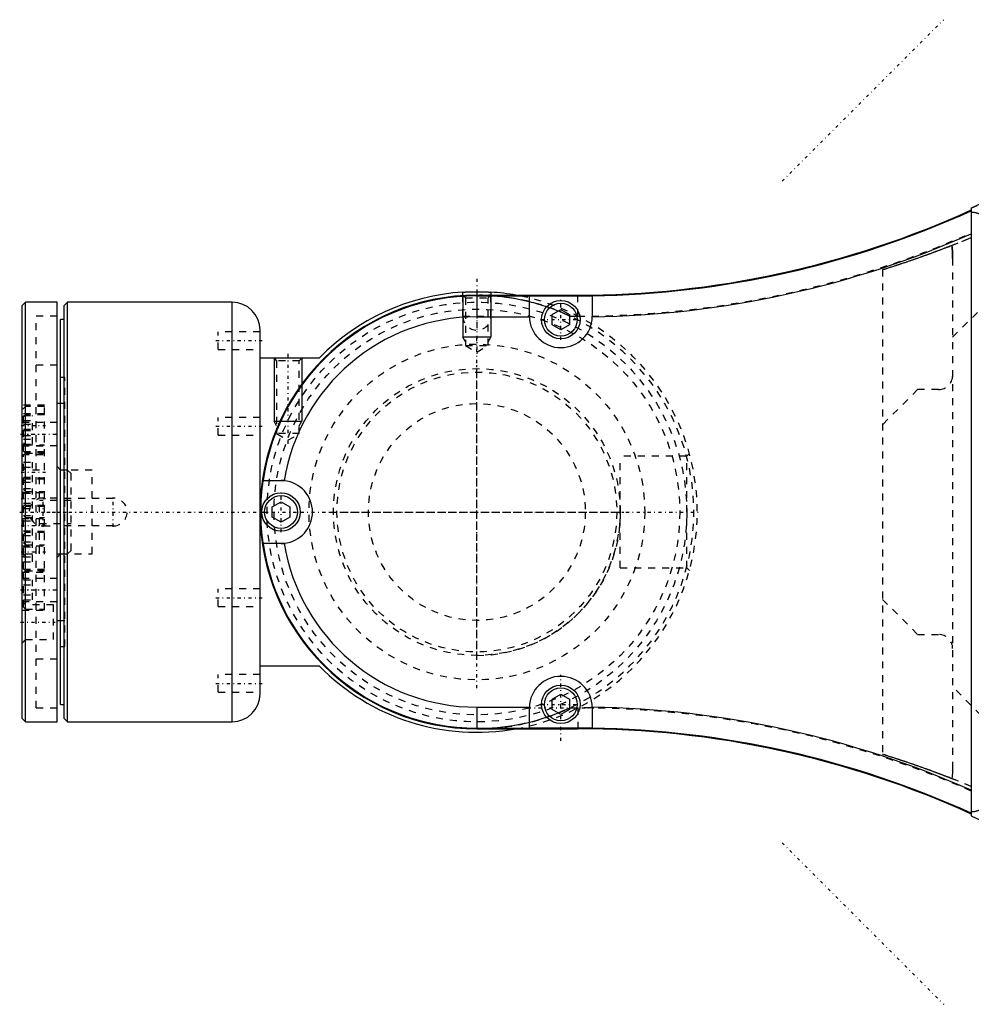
# Model space of a CAD drawing. Extents: x -415 to 202, y -1 to 644.
# Tile 3 of 6: x -415 to -279, y 500 to 640. Entities that reach past the tile are written whole.
import ezdxf

# ---------------------------------------------------------------- set-up
doc = ezdxf.new("R2010")
doc.units = 0
doc.linetypes.add('CENTER', pattern=[1.5, 0.45, -0.5, 0.05, -0.5])
doc.linetypes.add('DASHED', pattern=[2, 1, -1])
for name, color, linetype in [('AM_0', 7, 'CONTINUOUS'), ('AM_10', 7, 'CONTINUOUS'), ('AM_3', 7, 'DASHED'), ('AM_7', 7, 'CENTER')]:
    doc.layers.add(name, color=color, linetype=linetype)

msp = doc.modelspace()

# ---------------------------------------------------------------- linework, layer by layer
at = {"layer": 'AM_0', "color": 7, "linetype": 'CONTINUOUS'}
for p, q in [((-278, 614.06), (-279.33, 613.44)), ((-279.33, 613.44), (-279.33, 526.56)), ((-352, 600.94), (-352, 601.44)), ((-348, 601.44), (-348, 601)), ((-414.5, 600), (-415, 599.5)), ((-410, 600), (-414.5, 600)), ((-414.5, 540), (-414.5, 600)), ((-410, 540), (-410, 600)), ((-408.5, 600), (-409, 599.5)), ((-385, 600), (-408.5, 600)), ((-408.5, 540), (-408.5, 600)), ((-385, 540), (-385, 600)), ((-350, 601), (-350, 597.9)), ((-350, 601), (-335.57, 601)), ((-350, 600.9), (-342.5, 600.9)), ((-342.5, 597.9), (-342.5, 600.91)), ((-342.5, 600.91), (-335.57, 600.91)), ((-335.57, 600.91), (-335.57, 601)), ((-333.5, 600.92), (-333.5, 597.92)), ((-415, 540.5), (-415, 599.5)), ((-409, 540.5), (-409, 599.5)), ((-339.25, 598.22), (-338, 598.94)), ((-338, 598.94), (-336.75, 598.22)), ((-409, 597.5), (-409.5, 597.5)), ((-409.5, 542.5), (-409.5, 597.5)), ((-350, 597.9), (-342.5, 597.9)), ((-339.25, 596.78), (-339.25, 598.22)), ((-336.75, 598.22), (-336.75, 596.78)), ((-381, 544), (-381, 596)), ((-338, 596.06), (-339.25, 596.78)), ((-336.75, 596.78), (-338, 596.06)), ((-372.54, 592), (-381, 592)), ((-409.5, 585.5), (-410, 585.5)), ((-380.58, 574.5), (-378, 574.5)), ((-379.25, 570.72), (-378, 571.44)), ((-379.25, 569.28), (-379.25, 570.72)), ((-378, 571.44), (-376.75, 570.72)), ((-376.75, 570.72), (-376.75, 569.28)), ((-378, 568.56), (-379.25, 569.28)), ((-376.75, 569.28), (-378, 568.56)), ((-378, 565.5), (-380.58, 565.5)), ((-410, 563.5), (-409.5, 564)), ((-410, 554.5), (-409.5, 554.5)), ((-381, 548), (-372.54, 548)), ((-339.25, 543.22), (-338, 543.94)), ((-338, 543.94), (-336.75, 543.22)), ((-409.5, 542.5), (-409, 542.5)), ((-350, 542.1), (-350, 539)), ((-350, 542.1), (-342.5, 542.1)), ((-342.5, 539.09), (-342.5, 542.1)), ((-339.25, 541.78), (-339.25, 543.22)), ((-336.75, 543.22), (-336.75, 541.78)), ((-333.5, 542.08), (-333.5, 539.08)), ((-338, 541.06), (-339.25, 541.78)), ((-336.75, 541.78), (-338, 541.06)), ((-415, 540.5), (-414.5, 540)), ((-414.5, 540), (-410, 540)), ((-409, 540.5), (-408.5, 540)), ((-408.5, 540), (-385, 540)), ((-350, 539.1), (-342.5, 539.1)), ((-350, 539), (-335.57, 539)), ((-335.57, 539.09), (-342.5, 539.09)), ((-335.57, 539), (-335.57, 539.09)), ((-279.33, 526.56), (-278, 525.94))]:
    msp.add_line(p, q, dxfattribs=at)
for points in [[(-279.33, 612.89, 0), (-279.29, 612.89, 0), (-279.21, 612.89, 0), (-279.13, 612.88, 0), (-279.1, 612.88, 0), (-279.06, 612.87, 0), (-278.98, 612.86, 0), (-278.9, 612.85, 0), (-278.82, 612.84, 0), (-278.75, 612.82, 0), (-278.67, 612.8, 0), (-278.63, 612.79, 0), (-278.6, 612.78, 0), (-278.52, 612.76, 0), (-278.45, 612.73, 0), (-278.38, 612.7, 0), (-278.31, 612.67, 0), (-278.24, 612.64, 0), (-278.2, 612.63, 0), (-278.17, 612.61, 0), (-278.1, 612.58, 0), (-278.03, 612.54, 0), (-278, 612.52, 0)], [(-352, 601.44, 0), (-352, 601.44, 0), (-352, 601.44, 0), (-352, 601.44, 0), (-351.99, 601.44, 0), (-351.99, 601.44, 0), (-351.98, 601.44, 0), (-351.98, 601.44, 0), (-351.97, 601.44, 0), (-351.95, 601.44, 0), (-351.94, 601.44, 0), (-351.93, 601.44, 0), (-351.93, 601.44, 0), (-351.91, 601.44, 0), (-351.89, 601.44, 0), (-351.87, 601.44, 0), (-351.85, 601.45, 0), (-351.82, 601.45, 0), (-351.81, 601.45, 0), (-351.8, 601.45, 0), (-351.77, 601.45, 0), (-351.74, 601.45, 0), (-351.73, 601.45, 0), (-351.71, 601.45, 0), (-351.68, 601.45, 0), (-351.65, 601.46, 0), (-351.63, 601.46, 0), (-351.62, 601.46, 0), (-351.58, 601.46, 0), (-351.55, 601.46, 0), (-351.51, 601.46, 0), (-351.47, 601.47, 0), (-351.43, 601.47, 0), (-351.41, 601.47, 0), (-351.39, 601.47, 0), (-351.35, 601.47, 0), (-351.31, 601.47, 0), (-351.27, 601.47, 0), (-351.22, 601.48, 0), (-351.18, 601.48, 0), (-351.15, 601.48, 0), (-351.13, 601.48, 0), (-351.08, 601.48, 0), (-351.03, 601.48, 0), (-350.98, 601.48, 0), (-350.93, 601.49, 0), (-350.87, 601.49, 0), (-350.85, 601.49, 0), (-350.82, 601.49, 0), (-350.77, 601.49, 0), (-350.71, 601.49, 0), (-350.65, 601.49, 0), (-350.6, 601.49, 0), (-350.54, 601.5, 0), (-350.51, 601.5, 0), (-350.48, 601.5, 0), (-350.43, 601.5, 0), (-350.37, 601.5, 0), (-350.31, 601.5, 0), (-350.26, 601.5, 0), (-350.2, 601.5, 0), (-350.17, 601.5, 0), (-350.14, 601.5, 0), (-350.08, 601.5, 0), (-350.03, 601.5, 0), (-350, 601.5, 0), (-349.97, 601.5, 0), (-349.92, 601.5, 0), (-349.86, 601.5, 0), (-349.83, 601.5, 0), (-349.8, 601.5, 0), (-349.74, 601.5, 0), (-349.69, 601.5, 0), (-349.63, 601.5, 0), (-349.57, 601.5, 0), (-349.52, 601.5, 0), (-349.49, 601.5, 0), (-349.46, 601.5, 0), (-349.4, 601.49, 0), (-349.35, 601.49, 0), (-349.29, 601.49, 0), (-349.23, 601.49, 0), (-349.18, 601.49, 0), (-349.15, 601.49, 0), (-349.13, 601.49, 0), (-349.07, 601.49, 0), (-349.02, 601.48, 0), (-348.97, 601.48, 0), (-348.92, 601.48, 0), (-348.87, 601.48, 0), (-348.85, 601.48, 0), (-348.82, 601.48, 0), (-348.78, 601.48, 0), (-348.73, 601.47, 0), (-348.69, 601.47, 0), (-348.65, 601.47, 0), (-348.61, 601.47, 0), (-348.59, 601.47, 0), (-348.57, 601.47, 0), (-348.53, 601.47, 0), (-348.49, 601.46, 0), (-348.45, 601.46, 0), (-348.42, 601.46, 0), (-348.38, 601.46, 0), (-348.37, 601.46, 0), (-348.35, 601.46, 0), (-348.32, 601.45, 0), (-348.29, 601.45, 0), (-348.27, 601.45, 0), (-348.26, 601.45, 0), (-348.23, 601.45, 0), (-348.2, 601.45, 0), (-348.19, 601.45, 0), (-348.18, 601.45, 0), (-348.15, 601.45, 0), (-348.13, 601.44, 0), (-348.11, 601.44, 0), (-348.09, 601.44, 0), (-348.07, 601.44, 0), (-348.07, 601.44, 0), (-348.06, 601.44, 0), (-348.05, 601.44, 0), (-348.03, 601.44, 0), (-348.02, 601.44, 0), (-348.02, 601.44, 0), (-348.01, 601.44, 0), (-348.01, 601.44, 0), (-348, 601.44, 0), (-348, 601.44, 0), (-348, 601.44, 0), (-348, 601.44, 0)], [(-351.94, 600.94, 0), (-351.94, 600.94, 0), (-351.94, 600.94, 0), (-351.94, 600.94, 0), (-351.94, 600.94, 0), (-351.94, 600.94, 0), (-351.94, 600.94, 0), (-351.93, 600.94, 0), (-351.93, 600.94, 0), (-351.93, 600.94, 0), (-351.93, 600.94, 0), (-351.92, 600.94, 0), (-351.92, 600.94, 0), (-351.92, 600.94, 0), (-351.91, 600.94, 0), (-351.91, 600.94, 0), (-351.9, 600.94, 0), (-351.9, 600.94, 0), (-351.9, 600.94, 0), (-351.89, 600.94, 0), (-351.89, 600.94, 0), (-351.88, 600.94, 0), (-351.88, 600.94, 0), (-351.87, 600.94, 0), (-351.86, 600.94, 0), (-351.86, 600.94, 0), (-351.85, 600.94, 0), (-351.85, 600.94, 0), (-351.84, 600.95, 0), (-351.83, 600.95, 0), (-351.82, 600.95, 0), (-351.81, 600.95, 0), (-351.8, 600.95, 0), (-351.79, 600.95, 0), (-351.79, 600.95, 0), (-351.78, 600.95, 0), (-351.77, 600.95, 0), (-351.75, 600.95, 0), (-351.74, 600.95, 0), (-351.73, 600.95, 0), (-351.72, 600.95, 0), (-351.72, 600.95, 0), (-351.7, 600.95, 0), (-351.69, 600.95, 0), (-351.68, 600.95, 0), (-351.66, 600.96, 0), (-351.65, 600.96, 0), (-351.64, 600.96, 0), (-351.63, 600.96, 0), (-351.62, 600.96, 0), (-351.6, 600.96, 0), (-351.58, 600.96, 0), (-351.57, 600.96, 0), (-351.55, 600.96, 0), (-351.54, 600.96, 0), (-351.53, 600.96, 0), (-351.52, 600.96, 0), (-351.5, 600.96, 0), (-351.48, 600.96, 0), (-351.46, 600.97, 0), (-351.45, 600.97, 0), (-351.44, 600.97, 0), (-351.43, 600.97, 0), (-351.41, 600.97, 0), (-351.39, 600.97, 0), (-351.38, 600.97, 0), (-351.37, 600.97, 0), (-351.35, 600.97, 0), (-351.33, 600.97, 0), (-351.32, 600.97, 0), (-351.31, 600.97, 0), (-351.29, 600.97, 0), (-351.27, 600.97, 0), (-351.25, 600.97, 0), (-351.23, 600.98, 0), (-351.21, 600.98, 0), (-351.19, 600.98, 0), (-351.18, 600.98, 0), (-351.16, 600.98, 0), (-351.14, 600.98, 0), (-351.12, 600.98, 0), (-351.09, 600.98, 0), (-351.07, 600.98, 0), (-351.06, 600.98, 0), (-351.04, 600.98, 0), (-351.02, 600.98, 0), (-351, 600.98, 0), (-350.97, 600.98, 0), (-350.95, 600.99, 0), (-350.92, 600.99, 0), (-350.91, 600.99, 0), (-350.89, 600.99, 0), (-350.87, 600.99, 0), (-350.84, 600.99, 0), (-350.82, 600.99, 0), (-350.79, 600.99, 0), (-350.76, 600.99, 0), (-350.75, 600.99, 0), (-350.74, 600.99, 0), (-350.71, 600.99, 0), (-350.68, 600.99, 0), (-350.66, 600.99, 0), (-350.63, 600.99, 0), (-350.6, 600.99, 0), (-350.59, 600.99, 0), (-350.57, 600.99, 0), (-350.55, 601, 0), (-350.52, 601, 0), (-350.5, 601, 0), (-350.49, 601, 0), (-350.46, 601, 0), (-350.43, 601, 0), (-350.42, 601, 0), (-350.41, 601, 0), (-350.38, 601, 0), (-350.35, 601, 0), (-350.32, 601, 0), (-350.29, 601, 0), (-350.27, 601, 0), (-350.25, 601, 0), (-350.24, 601, 0), (-350.21, 601, 0), (-350.18, 601, 0), (-350.15, 601, 0), (-350.12, 601, 0), (-350.1, 601, 0), (-350.08, 601, 0), (-350.07, 601, 0), (-350.04, 601, 0), (-350.01, 601, 0), (-350, 601, 0)], [(-378, 574.5, 0), (-377.92, 574.5, 0), (-377.77, 574.49, 0), (-377.62, 574.48, 0), (-377.54, 574.48, 0)], [(-377.54, 565.52, 0), (-377.62, 565.52, 0), (-377.77, 565.51, 0), (-377.92, 565.5, 0), (-378, 565.5, 0)], [(-278, 527.48, 0), (-278.03, 527.46, 0), (-278.1, 527.42, 0), (-278.17, 527.39, 0), (-278.2, 527.37, 0), (-278.24, 527.36, 0), (-278.31, 527.33, 0), (-278.38, 527.3, 0), (-278.45, 527.27, 0), (-278.52, 527.24, 0), (-278.6, 527.22, 0), (-278.63, 527.21, 0), (-278.67, 527.2, 0), (-278.75, 527.18, 0), (-278.82, 527.16, 0), (-278.9, 527.15, 0), (-278.98, 527.14, 0), (-279.06, 527.13, 0), (-279.1, 527.12, 0), (-279.13, 527.12, 0), (-279.21, 527.11, 0), (-279.29, 527.11, 0), (-279.33, 527.11, 0)]]:
    msp.add_polyline3d(points, dxfattribs=at)
for centre, radius in [((-338, 597.5), 2.75), ((-338, 597.5), 2.35), ((-378, 570), 2.75), ((-378, 570), 2.35), ((-338, 542.5), 2.75), ((-338, 542.5), 2.35)]:
    msp.add_circle(centre, radius, dxfattribs=at)
for centre, radius, start, end in [((-335.57, 736.89), 135.89, 270, 294.4478), ((-335.57, 736.89), 135.99, 270.8722, 294.4288), ((-335.57, 736.89), 138.99, 270.8531, 293.8689), ((-350, 570), 31.5, 93.6403, 135.7002), ((-350, 570), 31.5, 79.7778, 86.3597), ((-385, 596), 4, 0, 90), ((-350, 570), 31, 90, 270), ((-350, 570), 30.9, 90, 171.6264), ((-335.57, 736.89), 135.98, 270, 270.8722), ((-350, 570), 27.9, 90, 170.7681), ((-338, 598), 4.5, 181.2199, 358.9763), ((-350, 570), 30.91, 171.6282, 188.3718), ((-378, 570), 4.5, 275.8319, 84.1681), ((-350, 570), 30.9, 188.3736, 270), ((-350, 570), 27.9, 189.2319, 270), ((-350, 570), 31.5, 224.2998, 280.2222), ((-338, 542), 4.5, 1.0237, 178.7801), ((-385, 544), 4, 270, 0), ((-335.57, 403.11), 138.99, 66.1311, 89.1469), ((-335.57, 403.11), 135.98, 89.1278, 90), ((-335.57, 403.11), 135.89, 65.5522, 90), ((-335.57, 403.11), 135.99, 65.5712, 89.1278)]:
    msp.add_arc(centre, radius, start, end, dxfattribs=at)
at = {"layer": 'AM_10', "color": 7, "linetype": 'CONTINUOUS'}
for p, q in [((-352, 600.94), (-352, 595)), ((-348, 601), (-348, 595)), ((-348, 595), (-352, 595)), ((-351.62, 594.34), (-352, 595)), ((-348.38, 594.34), (-348, 595)), ((-379, 592), (-379, 583)), ((-375, 592), (-375, 583)), ((-378.62, 582.34), (-379, 583)), ((-379, 583), (-375, 583)), ((-375.38, 582.34), (-375, 583))]:
    msp.add_line(p, q, dxfattribs=at)
at = {"layer": 'AM_3', "color": 6, "linetype": 'DASHED'}
for p, q in [((-282, 595), (-261, 616)), ((-279.33, 613.44), (-278.5, 613.83)), ((-279.33, 613.18), (-279.33, 609.79)), ((-282.12, 608.12), (-279.33, 609.25)), ((-282, 606.26), (-282, 533.74)), ((-292, 604.65), (-292, 535.35)), ((-352, 598), (-352, 600.94)), ((-351.94, 600.94), (-351.62, 600.62)), ((-351.62, 600.62), (-351.62, 593.8)), ((-351.62, 600.62), (-348.38, 600.62)), ((-348.38, 600.62), (-348, 601)), ((-348.38, 593.8), (-348.38, 600.62)), ((-348, 601), (-348, 600.94)), ((-348, 598), (-348, 600.94)), ((-335.57, 598), (-335.57, 600.91)), ((-410, 598), (-413, 598)), ((-413, 542), (-413, 598)), ((-352, 598), (-348, 598)), ((-336.7, 598), (-335.57, 598)), ((-381, 595.75), (-387, 595.75)), ((-387, 593.25), (-387, 595.75)), ((-387, 593.25), (-381, 593.25)), ((-351.62, 593.8), (-350, 592.86)), ((-351.62, 593.8), (-348.38, 593.8)), ((-350, 592.86), (-348.38, 593.8)), ((-379, 592), (-378.62, 591.62)), ((-378.62, 591.62), (-378.62, 581.2)), ((-375.38, 591.62), (-378.62, 591.62)), ((-375.38, 591.62), (-375, 592)), ((-375.38, 581.2), (-375.38, 591.62)), ((-410, 591), (-413, 591)), ((-408.9, 589.25), (-409.5, 589.25)), ((-408.9, 550.75), (-408.9, 589.25)), ((-287, 587.5), (-292, 582.5)), ((-284, 587.5), (-287, 587.5)), ((-411.8, 585.25), (-415, 585.25)), ((-414.5, 585.1), (-414.8, 584.8)), ((-414.8, 578.69), (-414.8, 584.8)), ((-411.8, 585.1), (-414.5, 585.1)), ((-411.8, 555.96), (-411.8, 585.25)), ((-408.9, 585.5), (-409.5, 585.5)), ((-411.8, 584.04), (-415, 584.04)), ((-410, 582.79), (-415, 582.79)), ((-414.5, 583.89), (-414.8, 583.59)), ((-414.8, 583.78), (-413.5, 583.78)), ((-414.8, 583.07), (-413.5, 583.07)), ((-411.8, 583.89), (-414.5, 583.89)), ((-413.5, 579.71), (-413.5, 583.78)), ((-381, 583.5), (-387, 583.5)), ((-387, 581), (-387, 583.5)), ((-414.8, 582.58), (-413.5, 582.58)), ((-414.8, 581.86), (-413.5, 581.86)), ((-414.8, 581.63), (-413.5, 581.63)), ((-414.8, 580.92), (-413.5, 580.92)), ((-414.8, 580.43), (-413.5, 580.43)), ((-387, 581), (-381, 581)), ((-378.62, 581.2), (-377, 580.26)), ((-375.38, 581.2), (-378.62, 581.2)), ((-377, 580.26), (-375.38, 581.2)), ((-415, 579.49), (-410, 579.49)), ((-415, 579.45), (-411.8, 579.45)), ((-411.8, 578.58), (-415, 578.58)), ((-414.8, 579.9), (-414.5, 579.6)), ((-414.8, 579.71), (-413.5, 579.71)), ((-414.8, 578.69), (-414.5, 578.39)), ((-414.5, 579.6), (-411.8, 579.6)), ((-415, 578.24), (-411.8, 578.24)), ((-414.5, 578.43), (-414.8, 578.13)), ((-414.8, 561.87), (-414.8, 578.13)), ((-411.8, 578.43), (-414.5, 578.43)), ((-414.5, 578.39), (-411.8, 578.39)), ((-320, 578), (-329.5, 578)), ((-329.5, 562), (-329.5, 578)), ((-319.63, 578.37), (-320, 578)), ((-320, 562), (-320, 578)), ((-414.5, 576), (-415, 576.5)), ((-414.8, 577.11), (-413.5, 577.11)), ((-414.8, 576.4), (-413.5, 576.4)), ((-412.5, 576), (-414.5, 576)), ((-413.5, 574.25), (-413.5, 577.11)), ((-412.5, 564), (-412.5, 576)), ((-409.5, 576), (-410, 576.5)), ((-408.5, 576), (-410, 576)), ((-405, 576), (-409.5, 576)), ((-408, 575.5), (-408.5, 576)), ((-405, 564), (-405, 576)), ((-411.8, 574.85), (-415, 574.85)), ((-414.8, 574.96), (-413.5, 574.96)), ((-414.5, 574.7), (-414.8, 574.4)), ((-411.8, 574.7), (-414.5, 574.7)), ((-408, 564.5), (-408, 575.5)), ((-414.8, 574.25), (-413.5, 574.25)), ((-414.8, 573.38), (-413.5, 573.38)), ((-414.8, 573.23), (-414.5, 572.93)), ((-414.5, 572.93), (-411.8, 572.93)), ((-413.5, 570.52), (-413.5, 573.38)), ((-415, 572.78), (-411.8, 572.78)), ((-414.8, 572.67), (-413.5, 572.67)), ((-408, 571.65), (-412.5, 571.65)), ((-410, 572), (-412, 572)), ((-409, 572), (-402, 572)), ((-411.8, 570.95), (-415, 570.95)), ((-414.8, 571.24), (-413.5, 571.24)), ((-414.5, 570.8), (-414.8, 570.5)), ((-414.8, 570.52), (-413.5, 570.52)), ((-411.8, 570.8), (-414.5, 570.8)), ((-415, 569.05), (-411.8, 569.05)), ((-414.8, 569.5), (-414.5, 569.2)), ((-414.8, 569.48), (-413.5, 569.48)), ((-414.8, 568.76), (-413.5, 568.76)), ((-414.5, 569.2), (-411.8, 569.2)), ((-413.5, 566.62), (-413.5, 569.48)), ((-414.8, 567.33), (-413.5, 567.33)), ((-412.5, 568.35), (-408, 568.35)), ((-412, 568), (-410, 568)), ((-402, 568), (-409, 568)), ((-411.8, 567.22), (-415, 567.22)), ((-414.5, 567.07), (-414.8, 566.77)), ((-414.8, 566.62), (-413.5, 566.62)), ((-411.8, 567.07), (-414.5, 567.07)), ((-415, 565.15), (-411.8, 565.15)), ((-414.8, 565.75), (-413.5, 565.75)), ((-414.8, 565.6), (-414.5, 565.3)), ((-414.8, 565.04), (-413.5, 565.04)), ((-414.5, 565.3), (-411.8, 565.3)), ((-413.5, 562.89), (-413.5, 565.75)), ((-408.5, 564), (-408, 564.5)), ((-415, 563.5), (-414.5, 564)), ((-414.8, 563.6), (-413.5, 563.6)), ((-414.5, 564), (-412.5, 564)), ((-410, 564), (-408.5, 564)), ((-409.5, 564), (-405, 564)), ((-411.8, 561.76), (-415, 561.76)), ((-414.8, 562.89), (-413.5, 562.89)), ((-414.8, 561.87), (-414.5, 561.57)), ((-329.5, 562), (-320, 562)), ((-320, 562), (-319.63, 561.63)), ((-415, 561.42), (-411.8, 561.42)), ((-410, 560.51), (-415, 560.51)), ((-414.5, 561.61), (-414.8, 561.31)), ((-414.8, 556.41), (-414.8, 561.31)), ((-414.8, 560.29), (-413.5, 560.29)), ((-411.8, 561.61), (-414.5, 561.61)), ((-414.5, 561.57), (-411.8, 561.57)), ((-413.5, 557.42), (-413.5, 560.29)), ((-414.8, 559.57), (-413.5, 559.57)), ((-381, 559), (-387, 559)), ((-387, 556.5), (-387, 559)), ((-414.8, 558.14), (-413.5, 558.14)), ((-292, 557.5), (-287, 552.5)), ((-414.5, 556.75), (-415, 557.25)), ((-415, 557.21), (-410, 557.21)), ((-414.8, 557.42), (-413.5, 557.42)), ((-414.8, 556.41), (-414.5, 556.11)), ((-410.5, 556.75), (-414.5, 556.75)), ((-414.5, 556.11), (-411.8, 556.11)), ((-410.5, 551.75), (-410.5, 556.75)), ((-387, 556.5), (-381, 556.5)), ((-415, 555.96), (-411.8, 555.96)), ((-409.5, 554.5), (-408.9, 554.5)), ((-287, 552.5), (-284, 552.5)), ((-415, 551.25), (-414.5, 551.75)), ((-414.5, 551.75), (-410.5, 551.75)), ((-409.5, 550.75), (-408.9, 550.75)), ((-413, 549), (-410, 549)), ((-381, 546.75), (-387, 546.75)), ((-387, 544.25), (-387, 546.75)), ((-261, 524), (-282, 545)), ((-387, 544.25), (-381, 544.25)), ((-413, 542), (-410, 542)), ((-336.7, 542), (-335.57, 542)), ((-335.57, 542), (-335.57, 539.09)), ((-279.33, 530.75), (-282.12, 531.88)), ((-279.33, 530.21), (-279.33, 526.82))]:
    msp.add_line(p, q, dxfattribs=at)
for points in [[(-292, 604.65, 0), (-291.94, 604.67, 0), (-291.81, 604.71, 0), (-291.69, 604.74, 0), (-291.63, 604.76, 0), (-291.56, 604.78, 0), (-291.44, 604.82, 0), (-291.31, 604.86, 0), (-291.19, 604.9, 0), (-291.06, 604.94, 0), (-290.93, 604.99, 0), (-290.87, 605.01, 0), (-290.81, 605.03, 0), (-290.68, 605.07, 0), (-290.55, 605.11, 0), (-290.42, 605.15, 0), (-290.3, 605.19, 0), (-290.17, 605.23, 0), (-290.1, 605.25, 0), (-290.04, 605.27, 0), (-289.91, 605.32, 0), (-289.79, 605.36, 0), (-289.72, 605.38, 0), (-289.66, 605.4, 0), (-289.53, 605.44, 0), (-289.41, 605.48, 0), (-289.34, 605.51, 0), (-289.28, 605.53, 0), (-289.15, 605.57, 0), (-289.03, 605.61, 0), (-288.9, 605.65, 0), (-288.78, 605.69, 0), (-288.66, 605.74, 0), (-288.59, 605.76, 0), (-288.53, 605.78, 0), (-288.41, 605.82, 0), (-288.29, 605.86, 0), (-288.16, 605.9, 0), (-288.04, 605.95, 0), (-287.92, 605.99, 0), (-287.86, 606.01, 0), (-287.8, 606.03, 0), (-287.68, 606.07, 0), (-287.56, 606.11, 0), (-287.45, 606.15, 0), (-287.33, 606.19, 0), (-287.21, 606.23, 0), (-287.16, 606.25, 0), (-287.1, 606.27, 0), (-286.99, 606.31, 0), (-286.87, 606.35, 0), (-286.76, 606.39, 0), (-286.65, 606.43, 0), (-286.54, 606.47, 0), (-286.48, 606.49, 0), (-286.43, 606.51, 0), (-286.32, 606.55, 0), (-286.22, 606.59, 0), (-286.11, 606.63, 0), (-286.01, 606.66, 0), (-285.9, 606.7, 0), (-285.85, 606.72, 0), (-285.8, 606.74, 0), (-285.7, 606.77, 0), (-285.6, 606.81, 0), (-285.55, 606.83, 0), (-285.5, 606.85, 0), (-285.41, 606.88, 0), (-285.31, 606.92, 0), (-285.26, 606.93, 0), (-285.22, 606.95, 0), (-285.12, 606.98, 0), (-285.03, 607.02, 0), (-284.94, 607.05, 0), (-284.85, 607.08, 0), (-284.77, 607.12, 0), (-284.72, 607.13, 0), (-284.68, 607.15, 0), (-284.59, 607.18, 0), (-284.51, 607.21, 0), (-284.42, 607.24, 0), (-284.34, 607.27, 0), (-284.26, 607.3, 0), (-284.22, 607.32, 0), (-284.17, 607.34, 0), (-284.09, 607.37, 0), (-284.01, 607.4, 0), (-283.94, 607.43, 0), (-283.86, 607.45, 0), (-283.78, 607.48, 0), (-283.74, 607.5, 0), (-283.71, 607.51, 0), (-283.63, 607.54, 0), (-283.56, 607.57, 0), (-283.49, 607.59, 0), (-283.42, 607.62, 0), (-283.35, 607.65, 0), (-283.32, 607.66, 0), (-283.29, 607.67, 0), (-283.22, 607.7, 0), (-283.16, 607.72, 0), (-283.09, 607.75, 0), (-283.03, 607.77, 0), (-282.97, 607.79, 0), (-282.94, 607.8, 0), (-282.92, 607.81, 0), (-282.86, 607.84, 0), (-282.81, 607.86, 0), (-282.78, 607.87, 0), (-282.75, 607.88, 0), (-282.7, 607.9, 0), (-282.65, 607.91, 0), (-282.63, 607.92, 0), (-282.61, 607.93, 0), (-282.56, 607.95, 0), (-282.52, 607.97, 0), (-282.47, 607.98, 0), (-282.43, 608, 0), (-282.39, 608.02, 0), (-282.38, 608.02, 0), (-282.36, 608.03, 0), (-282.32, 608.04, 0), (-282.29, 608.06, 0), (-282.26, 608.07, 0), (-282.23, 608.08, 0), (-282.2, 608.09, 0), (-282.19, 608.1, 0), (-282.17, 608.1, 0), (-282.15, 608.11, 0), (-282.13, 608.12, 0), (-282.12, 608.12, 0)], [(-282.12, 608.12, 0), (-282.08, 607.82, 0), (-282.03, 607.2, 0), (-282, 606.58, 0), (-282, 606.26, 0)], [(-282, 606.26, 0), (-282, 606.58, 0), (-282.03, 607.2, 0), (-282.08, 607.82, 0), (-282.12, 608.12, 0)], [(-348.04, 600.94, 0), (-348.04, 600.94, 0), (-348.05, 600.95, 0), (-348.06, 600.95, 0), (-348.06, 600.96, 0), (-348.07, 600.96, 0), (-348.08, 600.97, 0), (-348.09, 600.97, 0), (-348.1, 600.98, 0), (-348.11, 600.98, 0), (-348.12, 600.98, 0), (-348.13, 600.99, 0), (-348.13, 600.99, 0), (-348.15, 600.99, 0), (-348.16, 600.99, 0), (-348.18, 600.99, 0), (-348.19, 601, 0), (-348.21, 601, 0), (-348.22, 601, 0), (-348.22, 601, 0), (-348.24, 601, 0), (-348.26, 601, 0), (-348.27, 601, 0)], [(-348.04, 600.94, 0), (-347.72, 600.92, 0), (-347.07, 600.86, 0), (-346.42, 600.79, 0), (-346.1, 600.75, 0), (-345.77, 600.71, 0), (-345.12, 600.61, 0), (-344.46, 600.5, 0), (-343.82, 600.38, 0), (-343.18, 600.24, 0), (-342.55, 600.09, 0), (-342.24, 600.01, 0), (-341.93, 599.93, 0), (-341.32, 599.76, 0), (-340.73, 599.58, 0), (-340.12, 599.38, 0), (-339.5, 599.17, 0), (-338.88, 598.94, 0), (-338.56, 598.81, 0), (-338.25, 598.69, 0), (-337.62, 598.42, 0), (-337, 598.14, 0), (-336.7, 598, 0)], [(-336.7, 542, 0), (-337.06, 541.83, 0), (-337.79, 541.51, 0), (-338.52, 541.2, 0), (-338.89, 541.06, 0), (-339.26, 540.92, 0), (-339.99, 540.66, 0), (-340.71, 540.43, 0), (-341.41, 540.21, 0), (-342.12, 540.02, 0), (-342.86, 539.83, 0), (-343.23, 539.75, 0), (-343.6, 539.67, 0), (-344.36, 539.52, 0), (-345.13, 539.39, 0), (-345.89, 539.27, 0), (-346.66, 539.18, 0), (-347.42, 539.11, 0), (-347.8, 539.08, 0), (-348.18, 539.05, 0), (-348.92, 539.02, 0), (-349.64, 539, 0), (-350, 539, 0)], [(-282.12, 531.88, 0), (-282.13, 531.88, 0), (-282.15, 531.89, 0), (-282.17, 531.9, 0), (-282.19, 531.9, 0), (-282.2, 531.91, 0), (-282.23, 531.92, 0), (-282.26, 531.93, 0), (-282.29, 531.94, 0), (-282.32, 531.96, 0), (-282.36, 531.97, 0), (-282.38, 531.98, 0), (-282.39, 531.98, 0), (-282.43, 532, 0), (-282.47, 532.02, 0), (-282.52, 532.03, 0), (-282.56, 532.05, 0), (-282.61, 532.07, 0), (-282.63, 532.08, 0), (-282.65, 532.09, 0), (-282.7, 532.1, 0), (-282.75, 532.12, 0), (-282.78, 532.13, 0), (-282.81, 532.14, 0), (-282.86, 532.16, 0), (-282.92, 532.19, 0), (-282.94, 532.2, 0), (-282.97, 532.21, 0), (-283.03, 532.23, 0), (-283.09, 532.25, 0), (-283.16, 532.28, 0), (-283.22, 532.3, 0), (-283.29, 532.33, 0), (-283.32, 532.34, 0), (-283.35, 532.35, 0), (-283.42, 532.38, 0), (-283.49, 532.41, 0), (-283.56, 532.43, 0), (-283.63, 532.46, 0), (-283.71, 532.49, 0), (-283.74, 532.5, 0), (-283.78, 532.52, 0), (-283.86, 532.55, 0), (-283.94, 532.57, 0), (-284.01, 532.6, 0), (-284.09, 532.63, 0), (-284.17, 532.66, 0), (-284.22, 532.68, 0), (-284.26, 532.7, 0), (-284.34, 532.73, 0), (-284.42, 532.76, 0), (-284.51, 532.79, 0), (-284.59, 532.82, 0), (-284.68, 532.85, 0), (-284.72, 532.87, 0), (-284.77, 532.88, 0), (-284.85, 532.92, 0), (-284.94, 532.95, 0), (-285.03, 532.98, 0), (-285.12, 533.02, 0), (-285.22, 533.05, 0), (-285.26, 533.07, 0), (-285.31, 533.08, 0), (-285.41, 533.12, 0), (-285.5, 533.15, 0), (-285.55, 533.17, 0), (-285.6, 533.19, 0), (-285.7, 533.23, 0), (-285.8, 533.26, 0), (-285.85, 533.28, 0), (-285.9, 533.3, 0), (-286.01, 533.34, 0), (-286.11, 533.37, 0), (-286.22, 533.41, 0), (-286.32, 533.45, 0), (-286.43, 533.49, 0), (-286.48, 533.51, 0), (-286.54, 533.53, 0), (-286.65, 533.57, 0), (-286.76, 533.61, 0), (-286.87, 533.65, 0), (-286.99, 533.69, 0), (-287.1, 533.73, 0), (-287.16, 533.75, 0), (-287.21, 533.77, 0), (-287.33, 533.81, 0), (-287.45, 533.85, 0), (-287.56, 533.89, 0), (-287.68, 533.93, 0), (-287.8, 533.97, 0), (-287.86, 533.99, 0), (-287.92, 534.01, 0), (-288.04, 534.05, 0), (-288.16, 534.1, 0), (-288.29, 534.14, 0), (-288.41, 534.18, 0), (-288.53, 534.22, 0), (-288.59, 534.24, 0), (-288.66, 534.26, 0), (-288.78, 534.31, 0), (-288.9, 534.35, 0), (-289.03, 534.39, 0), (-289.15, 534.43, 0), (-289.28, 534.47, 0), (-289.34, 534.49, 0), (-289.41, 534.52, 0), (-289.53, 534.56, 0), (-289.66, 534.6, 0), (-289.72, 534.62, 0), (-289.79, 534.64, 0), (-289.91, 534.68, 0), (-290.04, 534.73, 0), (-290.1, 534.75, 0), (-290.17, 534.77, 0), (-290.3, 534.81, 0), (-290.42, 534.85, 0), (-290.55, 534.89, 0), (-290.68, 534.93, 0), (-290.81, 534.97, 0), (-290.87, 534.99, 0), (-290.93, 535.01, 0), (-291.06, 535.06, 0), (-291.19, 535.1, 0), (-291.31, 535.14, 0), (-291.44, 535.18, 0), (-291.56, 535.22, 0), (-291.63, 535.24, 0), (-291.69, 535.26, 0), (-291.81, 535.29, 0), (-291.94, 535.33, 0), (-292, 535.35, 0)], [(-282, 533.74, 0), (-282, 533.42, 0), (-282.03, 532.8, 0), (-282.08, 532.18, 0), (-282.12, 531.88, 0)]]:
    msp.add_polyline3d(points, dxfattribs=at)
for radius in [30, 29, 24, 20.5, 20, 15.5]:
    msp.add_circle((-350, 570), radius, dxfattribs=at)
for centre, radius, start, end in [((-335.57, 736.89), 138.89, 270, 293.8864), ((-336.81, 747.8), 150, 287.3825, 292.533), ((-350, 570), 31, 270, 90), ((-350, 570), 31.5, 280.2222, 79.7778), ((-350, 598), 2, 180, 0), ((-338, 598), 4.5, 180, 181.2199), ((-338, 598), 4.5, 358.9763, 0), ((-284, 589.5), 2, 270, 0), ((-378, 570), 4.5, 84.1681, 90), ((-412, 570), 2, 90, 270), ((-402, 570), 2, 270, 90), ((-350, 570), 20.5, 270, 0.3086), ((-378, 570), 4.5, 270, 275.8319), ((-284, 550.5), 2, 0, 90), ((-338, 542), 4.5, 178.7801, 180), ((-335.57, 403.11), 138.89, 66.1136, 90), ((-338, 542), 4.5, 0, 1.0237), ((-336.81, 392.2), 150, 67.467, 72.6175)]:
    msp.add_arc(centre, radius, start, end, dxfattribs=at)
at = {"layer": 'AM_7', "color": 4, "linetype": 'CENTER'}
for p, q in [((-306.38, 617.28), (-283.28, 640.38)), ((-350, 603.35), (-350, 595.65)), ((-350, 601.41), (-350, 592.46)), ((-338, 594.61), (-338, 600.39)), ((-340.89, 597.5), (-335.11, 597.5)), ((-387.3, 594.5), (-380.7, 594.5)), ((-350, 544.8), (-350, 595.2)), ((-377, 592.59), (-377, 579.68)), ((-350, 549), (-350, 591)), ((-415.16, 582.35), (-411.64, 582.35)), ((-387.3, 582.25), (-380.7, 582.25)), ((-415.25, 581.14), (-409.75, 581.14)), ((-415.16, 581.14), (-411.64, 581.14)), ((-415.16, 575.68), (-411.64, 575.68)), ((-415.16, 571.95), (-411.64, 571.95)), ((-412, 567.9), (-412, 572.1)), ((-402, 567.9), (-402, 572.1)), ((-378, 567.11), (-378, 572.89)), ((-415.35, 570), (-407.65, 570)), ((-411.45, 570), (-379.55, 570)), ((-380.89, 570), (-375.11, 570)), ((-375.2, 570), (-317.95, 570)), ((-371, 570), (-329, 570)), ((-415.16, 568.05), (-411.64, 568.05)), ((-415.16, 564.32), (-411.64, 564.32)), ((-415.25, 558.86), (-409.75, 558.86)), ((-415.16, 558.86), (-411.64, 558.86)), ((-387.3, 557.75), (-380.7, 557.75)), ((-415.23, 554.25), (-410.27, 554.25)), ((-338, 537.27), (-338, 546.73)), ((-387.3, 545.5), (-380.7, 545.5)), ((-342.73, 542), (-333.27, 542)), ((-340.89, 542.5), (-335.11, 542.5)), ((-306.38, 522.72), (-283.28, 499.62))]:
    msp.add_line(p, q, dxfattribs=at)

doc.saveas('drawing.dxf')
